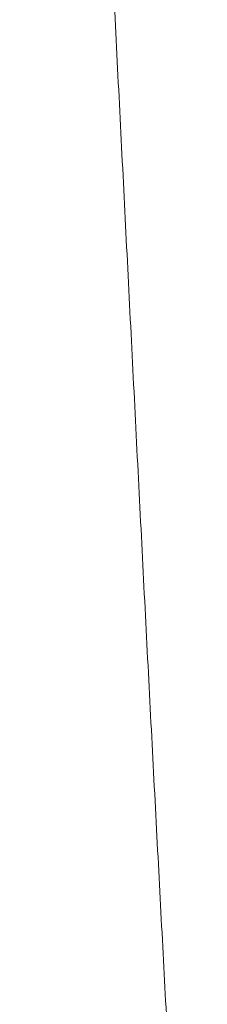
# Model space of a CAD drawing. Header units: millimetres. Extents: x 8 to 701, y 12 to 648.
# Tile 52 of 205: x 406.15 to 406.546, y 226.316 to 228.398. Entities that reach past the tile are written whole.
import ezdxf

# ---------------------------------------------------------------- set-up
doc = ezdxf.new("R2010")
doc.units = ezdxf.units.MM

msp = doc.modelspace()

# ---------------------------------------------------------------- linework, layer by layer
at = {"color": 252, "linetype": 'Continuous', "lineweight": 0}
msp.add_open_spline([(406.5457, 224.6958), (406.5422, 224.7626), (406.5352, 224.897), (406.5243, 225.1018), (406.513, 225.3115), (406.5012, 225.5267), (406.4892, 225.7459), (406.477, 225.9685), (406.4647, 226.1943), (406.4524, 226.4239), (406.44, 226.6582), (406.4276, 226.8966), (406.4151, 227.1385), (406.4026, 227.3821), (406.3902, 227.6268), (406.3778, 227.8709), (406.3655, 228.1138), (406.3533, 228.3552), (406.341, 228.596), (406.3286, 228.8373), (406.3161, 229.0786), (406.3037, 229.3194), (406.2913, 229.5576), (406.2791, 229.7927), (406.2671, 230.023), (406.2554, 230.2479), (406.2441, 230.4668), (406.2331, 230.6803), (406.2232, 230.8773), (406.2142, 231.0581), (406.206, 231.2232), (406.1983, 231.3822), (406.191, 231.5347), (406.184, 231.6803), (406.177, 231.8273), (406.17, 231.9748), (406.163, 232.1215), (406.1564, 232.2609), (406.1519, 232.351), (406.1497, 232.3959)], degree=3, knots=[0, 0, 0, 0, 0.0249304, 0.0502144, 0.0758369, 0.101793, 0.1280576, 0.1541325, 0.1804739, 0.2070711, 0.2339064, 0.2614517, 0.2892032, 0.3171549, 0.3452979, 0.3736197, 0.401594, 0.4297067, 0.4579366, 0.4862618, 0.5151788, 0.5441546, 0.5731734, 0.6022226, 0.6312931, 0.6598591, 0.6884222, 0.7169598, 0.745457, 0.7695951, 0.7936791, 0.8176968, 0.8416397, 0.8655052, 0.8892923, 0.9172117, 0.9449775, 0.9725741, 1, 1, 1, 1], dxfattribs=at)

doc.saveas('drawing.dxf')
